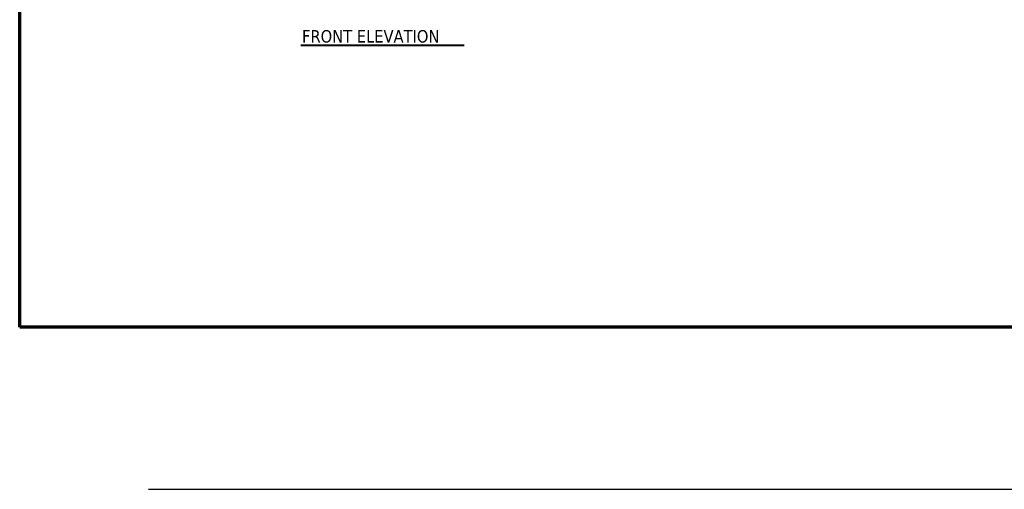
# Model space of a CAD drawing. Header units: inches. Extents: x 24 to 1128, y -58 to 748.
# Tile 1 of 256: x 24 to 500, y -58 to 169. Entities that reach past the tile are written whole.
import ezdxf

# ---------------------------------------------------------------- set-up
doc = ezdxf.new("R2010")
doc.units = ezdxf.units.IN
doc.header["$LTSCALE"] = 32
doc.header["$MEASUREMENT"] = 0
for name, color, linetype, lineweight in [('Border (ANSI)', 7, 'Continuous', 70), ('Sketch Geometry (ANSI)', 7, 'Continuous', 25), ('Symbol (ANSI)', 7, 'Continuous', 25)]:
    doc.layers.add(name, color=color, linetype=linetype, lineweight=lineweight)
doc.styles.add('Label Text (ANSI)', font='tahomabd.ttf')

# ---------------------------------------------------------------- blocks, each defined once
blk = doc.blocks.new('Borders SUPERIOR BORDER')
at = {"layer": 'Border (ANSI)'}
for p, q in [((0.75, 0.625), (0.75, 23.375)), ((35.25, 0.625), (0.75, 0.625))]:
    blk.add_line(p, q, dxfattribs=at)

msp = doc.modelspace()

# ---------------------------------------------------------------- linework, layer by layer
at = {"layer": 'Sketch Geometry (ANSI)'}
msp.add_line((86.36081, -58.3337), (1097.32335, -58.3337), dxfattribs=at)
at = {"layer": 'Symbol (ANSI)', "lineweight": 40}
msp.add_line((159.94898, 156.23599), (238.97113, 156.23599), dxfattribs=at)

# ---------------------------------------------------------------- block references
at = {"xscale": 32, "yscale": 32, "zscale": 32}
msp.add_blockref('Borders SUPERIOR BORDER', (0, 0), dxfattribs=at)

# ---------------------------------------------------------------- texts
at = {"layer": 'Symbol (ANSI)', "insert": (160.56502, 157.46283), "char_height": 6.0159999, "attachment_point": 7, "style": 'Label Text (ANSI)'}
msp.add_mtext('FRONT ELEVATION', dxfattribs=at)

doc.saveas('drawing.dxf')
